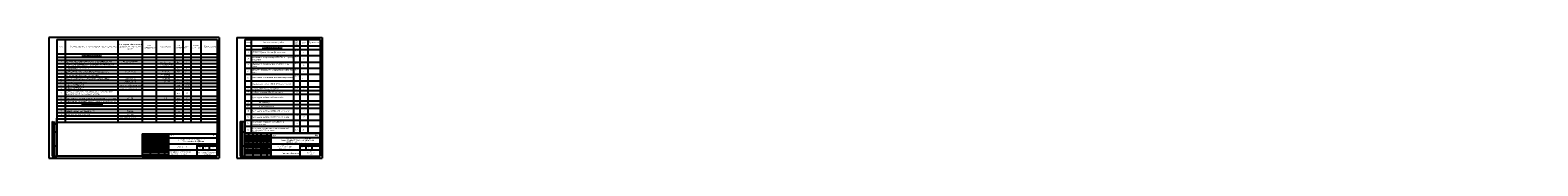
# Model space of a CAD drawing. Header units: millimetres. Extents: x 432047 to 29405049, y -633596 to -603809.
# Tile 6 of 8: x 669408 to 1041097, y -633596 to -603809. Entities that reach past the tile are written whole.
import ezdxf

# ---------------------------------------------------------------- set-up
doc = ezdxf.new("R2010")
doc.units = ezdxf.units.MM
doc.linetypes.add('CENTER', pattern=[50.8, 31.75, -6.35, 6.35, -6.35])
for name, color, linetype, lineweight in [('HVA. Текст (Text) RU.0', 7, 'Continuous', 13), ('Лист4', 7, 'Continuous', 15), ('текст', 7, 'Continuous', 25), ('ТХ. штамп', 7, 'Continuous', 25)]:
    doc.layers.add(name, color=color, linetype=linetype, lineweight=lineweight)
doc.styles.add('RomanS', font='romans.shx')
doc.styles.add('SPDS', font='spds.shx', dxfattribs={"width": 0.8, "height": 250})
doc.styles.add('SPDS1', font='spds.shx', dxfattribs={"width": 0.8})
doc.styles.add('style1', font='isocpeui.ttf', dxfattribs={"height": 80})
doc.styles.add('style4', font='isocpeur.ttf', dxfattribs={"height": 350})
doc.styles.add('ГОСТ', font='isocpeur.ttf', dxfattribs={"oblique": 15, "height": 3.5})
doc.styles.add('ГОСТ 250', font='isocpeui.ttf', dxfattribs={"height": 250})
doc.styles.add('ГОСТ 300', font='isocpeur.ttf', dxfattribs={"width": 0.8, "height": 300})
doc.styles.add('ГОСТ3', font='isocpeur.ttf', dxfattribs={"oblique": 15, "height": 3})

# ---------------------------------------------------------------- blocks, each defined once
blk = doc.blocks.new('sdfbee333')
at = {"ltscale": 100, "insert": (-3261, 2821), "char_height": 250, "width": 11326.72, "attachment_point": 1, "line_spacing_factor": 0.862598, "style": 'ГОСТ 300'}
blk.add_mtext("\\pi2783.35799;Toshkent viloyati, Qibray tumani, Ma'rifat MFY, \\P\\pi2343.35799;Qoramurt ko'chasida 50 o'rinli “Xospis” binosini qurish \\P\\pi3593.35799;(qo'shimcha ishlar va o'zgarishlar) ", dxfattribs=at)
at = {"ltscale": 100, "insert": (3140, -206), "char_height": 250, "width": 6095.63, "attachment_point": 1, "style": 'ГОСТ 300'}
blk.add_mtext('\\pi2827.81725;ООО \\P\\pi2187.81725;"MAX ACTIVE" \\P\\pi2357.81725;г. Ташкент', dxfattribs=at)
blk = doc.blocks.new('A$C4c4061ee')
at = {"color": 184, "lineweight": 30}
blk.add_spline([(-40, -7), (-37, 4), (-34, 8), (-31, 0), (-24, -16), (-17, -23), (-14, -23), (-13, -18), (-13, 13), (-8, 25), (-4, 27), (-3, 21), (-6, 13), (-4, 8), (-4, -10), (-2, -13), (3, -10), (10, 6), (13, 19), (8, 29), (5, 27), (2, 17), (1, -1), (3, -14), (7, -25), (11, -25), (15, -21), (17, -17), (17, -10), (12, 2), (6, 7), (-3, 10), (-10, 12), (-17, 12), (-21, 11), (-22, 8), (-20, 5), (-14, 4), (-1, 2), (11, 1), (22, -1), (38, -3), (43, -4), (49, -4), (55, -6)], degree=3, dxfattribs=at)
blk = doc.blocks.new('x2')
at = {"color": 184, "lineweight": 30}
for points in [[(78585, 16823), (78585, 16800), (78578, 16780), (78566, 16779), (78552, 16793), (78544, 16821), (78544, 16860), (78552, 16896), (78564, 16910), (78580, 16912), (78601, 16877), (78616, 16818), (78621, 16768), (78619, 16720), (78611, 16676), (78602, 16660), (78593, 16657), (78581, 16669), (78573, 16701), (78576, 16724), (78584, 16740), (78594, 16748), (78603, 16750)], [(78621, 16751), (78648, 16780), (78651, 16827), (78645, 16873), (78641, 16894), (78640, 16890), (78642, 16883), (78649, 16847), (78651, 16827), (78656, 16789), (78660, 16746), (78664, 16706), (78667, 16672), (78670, 16661), (78668, 16666), (78667, 16673), (78662, 16732), (78659, 16755), (78657, 16779), (78656, 16786), (78664, 16778), (78674, 16781), (78681, 16806), (78681, 16850), (78685, 16876), (78696, 16889), (78711, 16888), (78728, 16865), (78731, 16843), (78727, 16825), (78716, 16823), (78709, 16824)], [(78681, 16802), (78685, 16767), (78695, 16721), (78707, 16692), (78720, 16679), (78739, 16676), (78754, 16683), (78761, 16706), (78756, 16725), (78748, 16738), (78736, 16746), (78724, 16744), (78721, 16737)], [(78797, 16717), (78799, 16789), (78806, 16801), (78818, 16800), (78841, 16772), (78848, 16732), (78854, 16681), (78849, 16663), (78835, 16661), (78825, 16677), (78828, 16710), (78841, 16744), (78856, 16774), (78870, 16795), (78889, 16793), (78903, 16760), (78909, 16701), (78909, 16673), (78892, 16667), (78877, 16683), (78882, 16713), (78895, 16740), (78901, 16769), (78910, 16791), (78930, 16803), (78950, 16791), (78958, 16755), (78963, 16717), (78965, 16682), (78952, 16673), (78932, 16676), (78931, 16706), (78946, 16742), (78966, 16782), (78978, 16800), (79002, 16799), (79017, 16771), (79021, 16716), (79017, 16685), (79006, 16671), (78991, 16674), (78983, 16708), (78998, 16742), (79019, 16775), (79039, 16800), (79068, 16805), (79086, 16776), (79091, 16716), (79082, 16687), (79061, 16684), (79050, 16697), (79066, 16740), (79088, 16767), (79107, 16798), (79110, 16823), (79111, 16819), (79125, 16691), (79125, 16695), (79121, 16755), (79122, 16767), (79132, 16785), (79154, 16805), (79162, 16810), (79158, 16808)], [(78879, 16636), (78919, 16635), (78966, 16642), (79009, 16647), (79042, 16654), (79068, 16654)], [(78886, 16827), (78881, 16847), (78905, 16877), (78937, 16904), (78959, 16908), (78977, 16898), (78986, 16880), (78997, 16864), (79013, 16858), (79041, 16860), (79061, 16865), (79080, 16864), (79086, 16862)], [(79121, 16760), (79131, 16746), (79145, 16737), (79160, 16728), (79174, 16710), (79187, 16686), (79192, 16665), (79190, 16644), (79182, 16633), (79161, 16630), (79145, 16632), (79135, 16643), (79134, 16657), (79144, 16670), (79157, 16684), (79172, 16700), (79187, 16716), (79206, 16740), (79225, 16769), (79240, 16791)]]:
    blk.add_spline(points, degree=3, dxfattribs=at)
blk = doc.blocks.new('Odil Ganiyev')
at = {"color": 184, "lineweight": 30}
for points, knots in [([(278093, -189111), (278063, -189124), (277979, -189180), (277976, -189469), (278121, -189357), (278159, -189260), (278167, -189222)], [0, 0, 0, 0, 84.0196501, 319.3343003, 434.0069741, 519.963926, 519.963926, 519.963926, 519.963926]), ([(278167, -189222), (278181, -189151), (278171, -189084), (278111, -189103), (278093, -189111)], [526.8260919, 526.8260919, 526.8260919, 526.8260919, 665.5590851, 706.3961258, 706.3961258, 706.3961258, 706.3961258]), ([(278396, -189316), (278466, -189243), (278495, -189145), (278487, -189009), (278378, -188944), (278332, -188998), (278319, -189020), (278305, -189050), (278280, -189134), (278300, -189288), (278388, -189386)], [0, 0, 0, 0, 210.3316615, 341.5442092, 437.9935387, 521.2099933, 521.2099933, 521.2099933, 602.6433944, 823.0151487, 823.0151487, 823.0151487, 823.0151487]), ([(278617, -189118), (278680, -189058), (278780, -189127), (278817, -189262), (278675, -189400), (278595, -189412), (278531, -189410)], [498.2112386, 498.2112386, 498.2112386, 498.2112386, 560.9624335, 628.5608441, 789.1848952, 992.2030793, 992.2030793, 992.2030793, 992.2030793]), ([(278604, -188939), (278630, -188908), (278658, -188890), (278746, -188897), (278776, -188980), (278743, -189054), (278691, -189101), (278617, -189118)], [0, 0, 0, 0, 59.3016868, 137.8344496, 232.6714706, 306.9556541, 371.4434607, 371.4434607, 371.4434607, 371.4434607])]:
    blk.add_open_spline(points, degree=3, knots=knots, dxfattribs=at)
for points in [[(278174, -189155), (278173, -189633), (278135, -189699), (278036, -189702), (278008, -189605), (278074, -189469), (278128, -189405), (278218, -189288)], [(278009, -189095), (278081, -189029), (278139, -189055), (278204, -188993)], [(278213, -189509), (278316, -189388), (278340, -189483), (278421, -189425), (278521, -189382)], [(278218, -189288), (278220, -189298), (278251, -189229), (278258, -189294), (278315, -189206), (278295, -189231), (278320, -189288), (278380, -189198), (278355, -189239), (278384, -189286), (278449, -189192), (278428, -189223), (278438, -189281), (278515, -189197), (278494, -189208), (278505, -189282), (278604, -188932), (278563, -189514)]]:
    blk.add_spline(points, degree=3, dxfattribs=at)

msp = doc.modelspace()

# ---------------------------------------------------------------- linework, layer by layer
for p, q in [((674010, -603808.66), (674010, -633508.66)), ((716010, -603808.66), (674010, -603808.66)), ((676010, -604308.66), (676010, -633008.66)), ((676010, -604308.66), (715510, -604308.66)), ((676010, -604308.66), (715510, -604308.66)), ((676010, -604308.66), (676010, -624666.16)), ((678010, -604308.66), (678010, -624666.16)), ((691010, -604308.66), (691010, -618581.16)), ((697010, -604308.66), (697010, -624666.16)), ((700510, -604308.66), (700510, -624666.16)), ((705010, -604308.66), (705010, -624666.16)), ((707010, -604308.66), (707010, -624666.16)), ((709010, -604308.66), (709010, -618581.16)), ((711510, -604308.66), (711510, -624666.16)), ((715510, -604308.66), (715510, -633008.66)), ((716010, -603808.66), (716010, -633508.66)), ((720370, -603808.66), (741370, -603808.66)), ((720370, -603808.66), (720370, -633508.66)), ((722370, -604308.66), (740870, -604308.66)), ((722370, -604308.66), (722370, -627304.68)), ((722370, -604308.66), (740870, -604308.66)), ((722370, -604308.66), (722370, -605808.66)), ((722370, -605808.66), (740870, -605808.66)), ((722370, -605808.66), (722370, -627304.68)), ((723870, -604308.66), (723870, -605808.66)), ((723870, -605808.66), (723870, -617779.34)), ((734370, -604308.66), (734370, -605808.66)), ((734370, -605808.66), (734370, -624169.34)), ((735870, -604308.66), (735870, -605808.66)), ((735870, -605808.66), (735870, -617779.34)), ((737870, -604308.66), (737870, -605808.66)), ((737870, -605808.66), (737870, -617779.34)), ((740870, -604308.66), (740870, -633008.66)), ((740870, -604308.66), (740870, -605808.66)), ((740870, -605808.66), (740870, -631804.68)), ((741370, -603808.66), (741370, -633508.66)), ((676010, -607808.66), (715510, -607808.66)), ((676010, -608608.66), (715510, -608608.66)), ((676010, -609408.66), (709010, -609408.66)), ((709010, -609408.66), (711510, -609408.66)), ((711510, -609408.66), (715510, -609408.66)), ((715510, -606262.01), (715510, -611962.01)), ((722370, -606708.66), (723870, -606708.66)), ((722370, -608208.66), (723870, -608208.66)), ((723870, -606708.66), (734370, -606708.66)), ((723870, -608208.66), (734370, -608208.66)), ((734370, -606708.66), (740870, -606708.66)), ((734370, -608208.66), (740870, -608208.66)), ((676010, -610208.66), (709010, -610208.66)), ((676010, -610981.16), (678010, -610981.16)), ((676010, -611866.16), (715510, -611866.16)), ((676010, -612666.16), (678010, -612666.16)), ((676010, -612666.16), (715510, -612666.16)), ((678010, -610981.16), (691010, -610981.16)), ((678010, -612666.16), (691010, -612666.16)), ((691010, -610981.16), (715510, -610981.16)), ((691010, -612666.16), (715510, -612666.16)), ((709010, -610208.66), (711510, -610208.66)), ((711510, -610208.66), (715510, -610208.66)), ((722370, -609843.66), (723870, -609843.66)), ((722370, -611344), (723870, -611344)), ((722370, -612844.34), (723870, -612844.34)), ((723870, -609843.66), (734370, -609843.66)), ((723870, -611344), (734370, -611344)), ((723870, -612844.34), (734370, -612844.34)), ((734370, -609843.66), (740870, -609843.66)), ((734370, -611344), (740870, -611344)), ((734370, -612844.34), (740870, -612844.34)), ((676010, -613466.16), (715510, -613466.16)), ((676010, -614266.16), (715510, -614266.16)), ((676010, -615066.16), (715510, -615066.16)), ((676010, -615866.16), (715510, -615866.16)), ((676010, -616666.16), (715510, -616666.16)), ((722370, -614479.34), (723870, -614479.34)), ((722370, -615979.34), (737870, -615979.34)), ((722370, -616879.34), (740870, -616879.34)), ((723870, -614479.34), (737870, -614479.34)), ((737870, -614479.34), (740870, -614479.34)), ((737870, -615979.34), (740870, -615979.34)), ((676010, -618266.16), (715510, -618266.16)), ((676010, -619066.16), (715510, -619066.16)), ((676010, -619066.16), (715510, -619066.16)), ((676010, -619866.16), (715510, -619866.16)), ((676010, -620666.16), (715510, -620666.16)), ((691010, -618581.16), (691010, -624666.16)), ((709010, -618581.16), (709010, -619981.16)), ((709010, -619981.16), (709010, -624666.16)), ((722370, -617779.34), (740870, -617779.34)), ((722370, -619369.34), (734370, -619369.34)), ((722370, -620269.34), (734370, -620269.34)), ((723870, -617779.34), (723870, -621169.34)), ((734370, -619369.34), (735870, -619369.34)), ((734370, -620269.34), (735870, -620269.34)), ((735870, -617779.34), (735870, -622669.34)), ((735870, -619369.34), (737870, -619369.34)), ((735870, -620269.34), (737870, -620269.34)), ((737870, -617779.34), (737870, -625669.68)), ((737870, -619369.34), (740870, -619369.34)), ((737870, -620269.34), (740870, -620269.34)), ((676010, -621466.16), (715510, -621466.16)), ((676010, -622266.16), (715510, -622266.16)), ((676010, -623066.16), (715510, -623066.16)), ((676010, -633008.66), (676010, -623708.66)), ((676010, -623866.16), (715510, -623866.16)), ((722370, -621169.34), (723870, -621169.34)), ((722370, -622669.34), (723870, -622669.34)), ((722370, -624169.34), (723870, -624169.34)), ((723870, -621169.34), (734370, -621169.34)), ((723870, -621169.34), (723870, -627304.68)), ((723870, -622669.34), (734370, -622669.34)), ((723870, -624169.34), (734370, -624169.34)), ((734370, -621169.34), (735870, -621169.34)), ((734370, -622669.34), (735870, -622669.34)), ((734370, -624169.34), (735870, -624169.34)), ((734370, -624169.34), (734370, -625669.68)), ((735870, -621169.34), (737870, -621169.34)), ((735870, -622669.34), (737870, -622669.34)), ((735870, -622669.34), (735870, -627304.68)), ((735870, -624169.34), (737870, -624169.34)), ((737870, -621169.34), (740870, -621169.34)), ((737870, -622669.34), (740870, -622669.34)), ((737870, -624169.34), (740870, -624169.34)), ((674810, -624508.66), (676010, -625308.66)), ((674810, -624508.66), (674810, -633008.66)), ((674810, -627008.66), (676010, -627008.66)), ((675310, -624508.66), (675310, -633008.66)), ((676010, -624666.16), (715510, -624666.16)), ((676010, -624666.16), (715510, -624666.16)), ((697010, -627508.66), (715510, -627508.66)), ((697010, -627508.66), (697010, -633008.66)), ((697010, -628008.66), (703510, -628008.66)), ((698010, -627508.66), (698010, -630008.66)), ((699010, -627508.66), (699010, -633008.66)), ((700010, -627508.66), (700010, -630008.66)), ((701010, -627508.66), (701010, -633008.66)), ((702510, -627508.66), (702510, -633008.66)), ((703510, -627508.66), (703510, -633008.66)), ((715510, -633008.66), (715510, -627508.66)), ((715510, -633008.66), (715510, -627508.66)), ((715510, -633008.66), (715510, -627508.66)), ((715510, -633008.66), (715510, -627508.66)), ((721170, -624508.66), (722370, -624508.66)), ((721170, -624508.66), (721170, -633008.66)), ((721170, -627008.66), (722370, -627008.66)), ((721670, -624508.66), (721670, -633008.66)), ((722270, -627408.66), (740770, -627408.66)), ((722270, -627408.66), (722270, -632908.66)), ((722270, -627908.66), (728770, -627908.66)), ((722370, -627304.68), (722370, -624508.66)), ((722370, -625669.68), (723870, -625669.68)), ((722370, -627304.68), (740870, -627304.68)), ((723270, -627408.66), (723270, -629908.66)), ((723870, -625669.68), (734370, -625669.68)), ((724270, -627408.66), (724270, -632908.66)), ((725270, -627408.66), (725270, -629908.66)), ((726270, -627408.66), (726270, -632908.66)), ((727770, -627408.66), (727770, -632908.66)), ((728770, -627408.66), (728770, -632908.66)), ((734370, -625669.68), (735870, -625669.68)), ((734370, -625669.68), (734370, -627304.68)), ((735870, -625669.68), (737870, -625669.68)), ((737870, -625669.68), (740870, -625669.68)), ((737870, -625669.68), (737870, -627304.68)), ((740870, -633008.66), (740870, -627508.66)), ((740870, -633008.66), (740870, -627508.66)), ((740870, -633008.66), (740870, -627508.66)), ((740870, -633008.66), (740870, -627508.66)), ((674810, -630508.66), (676010, -630508.66)), ((697010, -628508.66), (703510, -628508.66)), ((697010, -629008.66), (703510, -629008.66)), ((697010, -629508.66), (703510, -629508.66)), ((697010, -630008.66), (715510, -630008.66)), ((697010, -630508.66), (703510, -630508.66)), ((697010, -631008.66), (703510, -631008.66)), ((697010, -631508.66), (715510, -631508.66)), ((703510, -628508.66), (715510, -628508.66)), ((710510, -630008.66), (710510, -633008.66)), ((710510, -630508.66), (715510, -630508.66)), ((712010, -630008.66), (712010, -630508.66)), ((712010, -630008.66), (712010, -631508.66)), ((712010, -630008.66), (712010, -631508.66)), ((713510, -630008.66), (713510, -630508.66)), ((713510, -630008.66), (713510, -631508.66)), ((713510, -630008.66), (713510, -631508.66)), ((721170, -630508.66), (722270, -630508.66)), ((722270, -628408.66), (728770, -628408.66)), ((722270, -628408.66), (728770, -628408.66)), ((722270, -628908.66), (728770, -628908.66)), ((722270, -629408.66), (728770, -629408.66)), ((722270, -630408.66), (728770, -630408.66)), ((722270, -630908.66), (728770, -630908.66)), ((722370, -630004.68), (740870, -630004.68)), ((722370, -630008.66), (740870, -630008.66)), ((722370, -631508.66), (740870, -631508.66)), ((728770, -628408.66), (740770, -628408.66)), ((735870, -630008.66), (735870, -633008.66)), ((735870, -630508.66), (740870, -630508.66)), ((737370, -630008.66), (737370, -630508.66)), ((737370, -630008.66), (737370, -631508.66)), ((737370, -630008.66), (737370, -631508.66)), ((738870, -630008.66), (738870, -630508.66)), ((738870, -630008.66), (738870, -631508.66)), ((738870, -630008.66), (738870, -631508.66)), ((674010, -633508.66), (716010, -633508.66)), ((674810, -633008.66), (676010, -633008.66)), ((715510, -633008.66), (676010, -633008.66)), ((697010, -632008.66), (703510, -632008.66)), ((697010, -632508.66), (703510, -632508.66)), ((697010, -633008.66), (715510, -633008.66)), ((697010, -633008.66), (715510, -633008.66)), ((697010, -633008.66), (715510, -633008.66)), ((697010, -633008.66), (715510, -633008.66)), ((720370, -633508.66), (741370, -633508.66)), ((721170, -633008.66), (722370, -633008.66)), ((722270, -631908.66), (728770, -631908.66)), ((722270, -632408.66), (728770, -632408.66)), ((722370, -633008.66), (740870, -633008.66)), ((722370, -633008.66), (740870, -633008.66)), ((722370, -633008.66), (740870, -633008.66)), ((722370, -633008.66), (740870, -633008.66)), ((722370, -633008.66), (740870, -633008.66))]:
    msp.add_line(p, q)

# ---------------------------------------------------------------- block references
for p in [(511734.05, -631439.82), (537971.53, -631439.82), (561062.58, -631439.82), (584066.52, -631439.82), (610171.53, -631439.82), (655545.93, -631308.53)]:
    msp.add_blockref('sdfbee333', p)
for name, p, xscale, yscale, zscale in [('x2', (554865.54, -662937.31), 1.86192246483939, 1.86192246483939, 1.86192246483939), ('A$C4c4061ee', (701615.03, -630205.18), 8.662286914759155, 8.662286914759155, 8.662286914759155), ('x2', (580225.54, -662966.17), 1.86192246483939, 1.86192246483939, 1.86192246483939), ('A$C4c4061ee', (726975.03, -630234.04), 8.662286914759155, 8.662286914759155, 8.662286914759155)]:
    msp.add_blockref(name, p, dxfattribs=dict(xscale=xscale, yscale=yscale, zscale=zscale))
at = {"xscale": 0.7425847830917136, "yscale": 0.7425847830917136, "zscale": 0.7425847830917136, "rotation": 351.5695638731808}
for p in [(517849.04, -461356.07), (517849.04, -461856.07), (543209.04, -461384.92), (543209.04, -461884.92)]:
    msp.add_blockref('Odil Ganiyev', p, dxfattribs=at)

# ---------------------------------------------------------------- texts
at = {"style": 'ГОСТ', "oblique": 15}
for s, p in [('Наименование и техническая характеристика', (679283.11, -606181.16)), ('Тип', (691135.27, -605650.32)), (', ', (691999.05, -605650.32)), ('марка', (692340.93, -605650.32)), (', ', (693736.57, -605650.32)), ('обозначение', (694078.45, -605650.32)), ('Код', (698328.11, -605889.49)), ('Ед', (705715.85, -605889.49)), ('.', (706220.08, -605889.49)), ('Масса', (709565.61, -605906.99)), ('Примечание', (712185.61, -606181.16)), ('№', (722433.39, -605233.66)), ('п', (722947.18, -605233.66)), ('.', (723257.82, -605233.66)), ('п', (723376.89, -605233.66)), ('.', (723687.54, -605233.66)), ('Наименование работ', (726763.11, -605181.16)), ('изм', (734651.39, -605525.32)), ('Ед', (734768.58, -604941.99)), ('.', (735352.36, -604941.99)), ('.', (735469.54, -605525.32)), ('Кол', (736378.58, -605233.66)), ('.', (737242.36, -605233.66)), ('Примечание', (738045.61, -605181.16)), ('Поз', (676527.33, -606233.66)), ('.', (677373.61, -606233.66)), ('Прибор приемно', (678125, -609931.16)), ('контрольный охранно', (681938.16, -609931.16)), ('%%UПоставка заказчика', (682170.61, -608348.66)), ('пожарный', (687046.32, -609931.16)), ('документа', (691501.85, -606233.66)), ('"', (691697.15, -609931.16)), ('листа', (693329.68, -606816.99)), (', ', (693940.63, -606233.66)), ('опросного', (694282.51, -606233.66)), ('-12"', (695354.07, -609931.16)), ('продукции', (697593.11, -606472.82)), ('Поставщик', (701505.61, -606207.41)), ('ООО', (702293.11, -609706.16)), ('измерения', (705044.9, -606472.82)), ('Кол', (707518.58, -606233.66)), ('.', (708382.36, -606233.66)), ('1 ', (709225.11, -606490.32)), ('ед', (709703.89, -606490.32)), ('., ', (710287.67, -606490.32)), ('кг', (710739.24, -606490.32)), ('2', (722950.61, -609201.16)), ('1', (722985.61, -607633.66)), ('-', (723985, -607581.16)), ('-', (723985, -608856.99)), ('Магистр', (723985, -609440.32)), ('установка аккумулятора ', (724186.35, -608856.99)), ('ППКОП Гранд Магистр', (724239.38, -607581.16)), ('-12', (725562.57, -609440.32)), ('%%UУстановка и монтаж', (726649.82, -606308.66)), ('-12 ', (729268.16, -607581.16)), ('12', (729914.11, -608856.99)), ('на стене', (730236.94, -607581.16)), ('В', (730321.83, -608856.99)), ('/7A', (730642.58, -608856.99)), ('ч в  Гранд', (731382.27, -608856.99)), ('%%U:', (731433.6, -606308.66)), ('шт', (734712.64, -607208.66)), ('шт', (734712.64, -608708.66)), ('.', (735408.29, -607208.66)), ('.', (735408.29, -608708.66)), ('1', (736735.61, -607633.66)), ('1', (736735.61, -609201.16)), ('3', (676840.61, -612398.66)), ('2', (676840.61, -611641.16)), ('1', (676875.61, -609983.66)), ('Аккумулятор ', (678125, -611588.66)), ('(', (678134.38, -613306.16)), ('(', (678254.38, -610637.41)), ('с основным базовым основанием', (678377.54, -613306.16)), ('Контроль двенадцати шлейфов сигнализации', (678497.54, -610637.41)), ('12', (681298.78, -611588.66)), ('-', (681683.78, -609931.16)), ('-', (681837.85, -612346.16)), ('В', (681812.56, -611588.66)), ('/7 ', (682186.35, -611588.66)), ('А ч', (682980.13, -611588.66)), (')', (685593.82, -613306.16)), ('-', (686791.94, -609931.16)), (')', (688758.82, -610637.41)), ('Гранд Магистр', (691935.29, -609931.16)), ('ИП ', (692691.22, -612398.66)), ('212-41M', (693555, -612398.66)), ('г', (701103.25, -610629.91)), ('"', (701162.47, -610156.16)), ('. ', (701413.9, -610629.91)), ('Магистраль', (701400.61, -610156.16)), ('г', (701570.75, -613208.66)), ('"RUBEZH"', (701680.61, -612398.66)), ('Новосибирск', (701742.97, -610629.91)), ('.', (701881.4, -613208.66)), ('Саратов', (702000.47, -613208.66)), ('"', (704119.39, -610156.16)), ('шт', (705602.64, -609983.66)), ('шт', (705602.64, -611641.16)), ('шт', (705602.64, -612398.66)), ('.', (706298.29, -609983.66)), ('.', (706298.29, -611641.16)), ('.', (706298.29, -612398.66)), ('2', (707595.61, -612398.66)), ('1', (707875.61, -609983.66)), ('1', (707875.61, -611641.16)), ('4', (722933.11, -612269.17)), ('3', (722950.61, -610768.83)), ('-', (723985, -610477.16)), ('-', (723985, -611977.5)), ('стене', (723985, -611060.49)), ('стене', (723985, -612560.84)), ('ручного пожарного извещателя ИПР ', (724199.61, -611977.5)), ('звукового оповещателя ОПОП ', (724239.38, -610477.16)), ('124-7 ', (731175.66, -610477.16)), ('513-10 ', (732384.92, -612009.02)), ('на', (732669.44, -610477.16)), ('на', (733708.75, -611977.5)), ('шт', (734712.64, -610343.66)), ('шт', (734712.64, -611844)), ('шт', (734712.64, -613344.34)), ('.', (735408.29, -610343.66)), ('.', (735408.29, -611844)), ('.', (735408.29, -613344.34)), ('4', (736700.61, -610768.83)), ('2', (736700.61, -612269.17)), ('4', (676823.11, -614157.64)), ('5', (676840.61, -615056.16)), ('7', (676840.61, -616606.16)), ('6', (676840.61, -615726.16)), ('Звуковой оповещатель', (678125, -615003.66)), ('Ручной пожарный извещатель исполнения ', (678125, -614122.64)), ('Кабель КСПВ ', (678125, -615716.16)), ('Кабель КСПВ ', (678125, -616516.16)), ('4', (681263.78, -615716.16)), ('4', (681263.78, -616516.16)), ('х', (681637.56, -615716.16)), ('х', (681637.56, -616516.16)), ('0,5', (681948.21, -615716.16)), ('1,5', (681948.21, -616516.16)), ('(IP30)', (687721.28, -614122.64)), ('3581-01-39793330-2000', (691460.61, -615862.82)), ('3581-01-39793330-2000', (691460.61, -616662.82)), ('ОПОП ', (692656.22, -614966.16)), ('ИПР ', (692726.22, -614157.64)), ('ТУ', (693683.11, -615459.49)), ('ТУ', (693683.11, -616259.49)), ('513-10', (693870, -614157.64)), ('124-7', (694080, -614966.16)), ('г', (701570.75, -614783.66)), ('"RUBEZH"', (701680.61, -614157.64)), ('.', (701881.4, -614783.66)), ('Саратов', (702000.47, -614783.66)), ('шт', (705602.64, -614157.64)), ('шт', (705632.64, -614966.16)), ('км', (705714.68, -615751.16)), ('км', (705714.68, -616551.16)), ('.', (706298.29, -614157.64)), ('.', (706298.29, -615106.16)), ('0,007', (707411.86, -615716.16)), ('0,007', (707411.86, -616516.16)), ('2', (707840.61, -614157.64)), ('4', (707870.61, -614966.16)), ('5', (722950.61, -613836.84)), ('6', (722950.61, -616604.34)), ('-', (723985, -613784.34)), ('-', (723985, -616604.21)), ('извещателя типа ИП ', (723985, -615378.09)), ('дымового пожарного оптико', (724239.38, -613784.34)), ('кнопки ', (724239.38, -616604.21)), ('SB-7 ', (725985.03, -616604.21)), ('в боксе КП ', (727338.81, -616604.21)), ('212-41M ', (728996.28, -615378.09)), ('101', (730057.59, -616604.21)), ('-', (730633.16, -613784.34)), ('электронного', (730887.54, -613784.34)), ('на потолке', (730980.06, -615378.09)), ('шт', (734712.64, -616604.34)), ('.', (735408.29, -616604.34)), ('2', (736455.61, -613836.84)), ('1', (736735.61, -616604.34)), ('9', (676753.11, -618966.16)), ('10', (676753.11, -619766.16)), ('8', (676840.61, -617567.59)), ('Бокс для установки кнопок управления пластиковый', (678125, -618913.66)), ('Извещатель дымовой дип-2, дип-3, рид-6м и др.', (678125, -619713.66)), ('%%UПоставка подрядчика', (682065.61, -620263.66)), ('КП ', (693233.72, -618966.16)), ('101', (694097.5, -618966.16)), ('IEK', (702398.11, -618966.16)), ('шт', (705602.64, -618966.16)), ('шт', (705602.64, -619766.16)), ('шт', (705632.64, -617681.85)), ('.', (706298.29, -618966.16)), ('5', (707870.61, -617681.85)), ('4', (707904.91, -619652.24)), ('1', (707904.91, -618852.24)), ('9', (722950.61, -620894.34)), ('8', (722950.61, -619994.34)), ('7', (722950.61, -617504.34)), ('-', (723985, -617504.21)), ('Прокладка кабеля КПСВВ ', (723985, -618696.84)), ('кабель', (724239.38, -617504.21)), ('       по потолку', (724020, -619941.84)), ('       в кабель', (724020, -620894.21)), ('-', (725838.16, -617504.21)), ('канала ', (726092.54, -617504.21)), ('канале', (727798.16, -620894.21)), ('40', (727943.19, -617504.21)), ('х', (728561.97, -617504.21)), ('16 ', (728872.62, -617504.21)), ('на стене', (729596.4, -617504.21)), ('1', (729888.78, -618696.84)), ('х', (730157.56, -618696.84)), ('2', (730468.21, -618696.84)), ('х', (730806.99, -618696.84)), ('0,5', (731117.64, -618696.84)), ('м', (734947.18, -617504.34)), ('м', (734947.18, -619869.34)), ('м', (734947.18, -620769.34)), ('2', (676840.61, -623016.16)), ('1', (676875.61, -622116.16)), ('Ответвительная коробка', (678125, -622963.66)), ('Кабель', (678125, -622063.66)), ('-', (679758.78, -622063.66)), ('канал размером ', (680013.16, -622063.66)), ('40', (683841.31, -622063.66)), ('х', (684460.09, -622063.66)), ('16', (684770.74, -622063.66)), ('45-6', (691637.11, -623676.16)), ('е', (692745.89, -623676.16)), ('0.362017', (693056.54, -623656.16)), ('УК', (693204.33, -623016.16)), ('Элекор', (693210.61, -622063.66)), ('-2', (693858.11, -623016.16)), ('П', (694441.89, -623016.16)), ('ТУ', (694900.32, -623676.16)), ('шт', (705602.64, -623016.16)), ('м', (705837.18, -622116.16)), ('2', (707718.11, -623016.16)), ('10', (722863.11, -622094.34)), ('11', (722898.11, -623594.34)), ('Прокладка кабеля КСПВ ', (723985, -622041.84)), ('Прокладка кабеля КСПВ ', (723985, -623541.84)), ('-', (727543.78, -620894.21)), ('4', (729608.78, -622041.84)), ('4', (729608.78, -623541.84)), ('х', (729982.56, -622041.84)), ('х', (729982.56, -623541.84)), ('0,5 ', (730293.21, -622041.84)), ('1,5 ', (730293.21, -623541.84)), ('по стене', (731139.49, -623541.84)), ('по стене', (731209.49, -622041.84)), ('м', (734947.18, -621669.34)), ('м', (734947.18, -623169.34)), ('7', (736700.61, -622094.34)), ('7', (736700.61, -623594.34)), ('12', (722863.11, -625094.51)), ('13', (722863.11, -626662.18)), ('Установка и монтаж ответвительной', (723985, -626318.01)), ('кабель', (723985, -625386.18)), ('коробки', (723985, -626901.35)), ('Прокладка провода ПУГНП ', (723985, -624802.84)), ('-', (725583.78, -625386.18)), ('УК', (725865, -626869.55)), ('канале', (725838.16, -625386.18)), ('-2', (726518.78, -626869.55)), ('П на стене', (727102.56, -626869.55)), ('2', (730133.78, -624802.84)), ('х', (730472.56, -624802.84)), ('2,5 ', (730783.21, -624802.84)), ('в', (731699.49, -624802.84)), ('шт', (734712.64, -626662.18)), ('м', (734947.18, -625094.51)), ('.', (735408.29, -626662.18)), ('2', (736578.11, -626662.18)), ('.', (706398.29, -632156.16)), ('Формат А3', (712150, -633438.66))]:
    msp.add_text(s, height=350, dxfattribs=at).set_placement(p)
at = {"ltscale": 100, "style": 'ГОСТ 300', "width": 0.8}
for s, p in [('2026 г.', (703809.59, -628082.74)), ('ПС', (714410.74, -628111.88)), ('2026 г.', (729169.59, -628111.6))]:
    msp.add_text(s, height=300, dxfattribs=at).set_placement(p)
at = {"linetype": 'Continuous', "lineweight": 25, "style": 'ГОСТ 250'}
for s, p in [('Разраб.', (697028.68, -631351.6)), ('ГИП', (697029.12, -630351.6)), ('ГАП', (697029.12, -630851.6)), ('Н.контр.', (697029.12, -631851.6)), ('Махмудов А.', (698984.59, -630351.6)), ('Ганиев О.', (698984.59, -630851.6)), ('Ганиев О.', (698984.59, -631351.6)), ('Кудратов Ж.', (698984.59, -631851.6)), ('Разраб.', (722388.68, -631380.45)), ('ГИП', (722389.12, -630380.45)), ('ГАП', (722389.12, -630880.45)), ('Н.контр.', (722389.12, -631880.45)), ('Махмудов А.', (724344.59, -630380.45)), ('Ганиев О.', (724344.59, -630880.45)), ('Ганиев О.', (724344.59, -631380.45)), ('Кудратов Ж.', (724344.59, -631880.45))]:
    msp.add_text(s, height=250, dxfattribs=at).set_placement(p)
at = {"style": 'style1', "width": 0.8}
for s, height, p in [('Изм.', 225, (697247.14, -629859.09)), ('Кол.уч.', 225, (698111.75, -629859.09)), ('Лист', 225, (699181.68, -629859.09)), ('№ док', 225, (700185.24, -629859.09)), ('Подпись', 225, (701185.24, -629859.09)), ('Дата', 225, (702685.24, -629859.09)), ('Стадия', 297, (710588.02, -630376.8)), ('РП', 371.25, (710924.67, -631136.03)), ('Лист', 297, (712224.64, -630376.8)), ('1', 371.25, (712582.61, -631136.14)), ('Листов', 297, (713724.64, -630376.8)), ('2', 371.25, (714295.8, -631133.71)), ('Изм.', 225, (722507.14, -629759.09)), ('Кол.уч.', 225, (723371.75, -629759.09)), ('Лист', 225, (724441.68, -629759.09)), ('№ док', 225, (725445.24, -629759.09)), ('Подпись', 225, (726445.24, -629759.09)), ('Дата', 225, (727945.24, -629759.09))]:
    msp.add_text(s, height=height, dxfattribs=at).set_placement(p)
for s, height, style, p in [('Спецификация оборудования,', 250.8465, 'RomanS', (703901.14, -632131.67)), ('изделий и материалов', 250.8465, 'RomanS', (703901.14, -632574.58)), ('OOO "LOKOMOTIV-PROEKT"', 249.7295, 'style1', (710523.47, -632351.92))]:
    msp.add_text(s, height=height, dxfattribs=dict(style=style)).set_placement(p)
at = {"lineweight": 35, "ltscale": 100, "char_height": 350, "attachment_point": 1, "style": 'ГОСТ'}
for s, insert, width in [('Дымовой оптико электронный извещатель', (678160, -611996.16), 9762.0775), ('Приборы приемно-контрольные с количеством шлейфов до 5: на первый шлейф.', (678160, -616923.66), 11389.0826)]:
    msp.add_mtext(s, dxfattribs=dict(at, insert=insert, width=width))
at = {"rotation": 90, "style": 'ГОСТ'}
for s, insert, char_height, width, attachment_point in [('{\\C256;Подп. и дата}', (675056.58, -628717.81), 300, 2893.9184, 5), ('{\\T0.95;\\C256;Вэам. инв. №}', (674925.2, -626907.92), 280, 2500, 1), ('{\\C256;Подп. и дата}', (721416.58, -628717.81), 300, 2893.9184, 5), ('{\\T0.95;\\C256;Вэам. инв. №}', (721285.2, -626907.92), 280, 2500, 1), ('{\\T0.9;\\C256;Инв. № подл.}', (674925.2, -632907.92), 300, 2873.6187, 1), ('{\\T0.9;\\C256;Инв. № подл.}', (721285.2, -632907.92), 300, 2873.6187, 1)]:
    msp.add_mtext(s, dxfattribs=dict(at, insert=insert, char_height=char_height, width=width, attachment_point=attachment_point))
at = {"color": 0, "ltscale": 100, "insert": (652569.39, -631539.7), "char_height": 300, "attachment_point": 1, "line_spacing_factor": 0.8, "style": 'ГОСТ3'}
msp.add_mtext_dynamic_manual_height_columns('{\\C256;Схема электрическая подключения устройств\\P\\pi174.87069;в ППКОП "Гранд Магистр-12"}', width=6105.0111, gutter_width=15, heights=[0], dxfattribs=at)
at = {"ltscale": 100, "char_height": 250, "width": 11326.716, "attachment_point": 1, "line_spacing_factor": 0.862598, "style": 'ГОСТ 300'}
for insert in [(703590.37, -628618.98), (728950.37, -628647.83)]:
    msp.add_mtext("\\pi2783.35799;Toshkent viloyati, Qibray tumani, Ma'rifat MFY, \\P\\pi2343.35799;Qoramurt ko'chasida 50 o'rinli “Xospis” binosini qurish \\P\\pi3593.35799;(qo'shimcha ishlar va o'zgarishlar) ", dxfattribs=dict(at, insert=insert))
at = {"ltscale": 100, "char_height": 250, "width": 6095.6345, "attachment_point": 1, "style": 'ГОСТ 300'}
for insert in [(709991.51, -631645.42), (735351.51, -631674.27)]:
    msp.add_mtext('\\pi2827.81725;ООО \\P\\pi2187.81725;"MAX ACTIVE" \\P\\pi2357.81725;г. Ташкент', dxfattribs=dict(at, insert=insert))
at = {"layer": 'HVA. Текст (Text) RU.0', "color": 7, "linetype": 'CENTER', "attachment_point": 4, "style": 'SPDS1'}
for s, insert, char_height, width in [('\\pi18268.08077;{\\fISOCPEUR|b0|i0|c204|p34;ООО "MAX ACTIVE" }', (431852.39, -608342.71), 1585.7444, 51251.8696), ("\\pi959.55897;{\\fISOCPEUR|b0|i1|c204|p34;\\W1;\\C256;Toshkent viloyati, Qibray tumani, Ma'rifat MFY, \\P\\pi775.54382;Qoramurt ko'chasida 50 o'rinli “Xospis” binosini \\P\\pi10012.09685;qurish \\P\\pi3772.81655;(qo'shimcha ishlar va o'zgarishlar)} ", (446030.32, -616843.14), 700, 22624.2695)]:
    msp.add_mtext(s, dxfattribs=dict(at, insert=insert, char_height=char_height, width=width))
at = {"layer": 'Лист4', "color": 0, "insert": (502605.58, -605005.09), "char_height": 300, "width": 18023.3091, "attachment_point": 1, "style": 'ГОСТ'}
msp.add_mtext('\\pi6608.7;Общие указания\\P\\pi0;{\\H1.8333x; }\\P^IНастоящий проект разработан на основании задания на проектирование от заказчика.{\\H1.6481x;\\P^I}Рабочие чертежи разработаны в соответствии с действующими нормами, правилами и стандартами.{\\H1.6276x; }\\P^I{\\C256;Для предупреждения возможности развития пожара, проектом предусмотрено устройство системы охранно-пожарной сигнализации. \\P^IВ помещениях, контролируемых от пожара, приняты дымовые оптико-электронные извещатели ИП 212-41М, ручные пожарные извещатели ИПР 513-10.\\P^IПри срабатывании пожарных извещателей сигналы передаются на приборы приемно-контрольные "Гранд Магистр-12" (далее ППКОП Гранд Магистр-12"), которые необходимо установить в комнате охраны(по месту).\\P^IДля оповещения персонала о пожаре, в здании к ППКОП "Гранд Магистр-12" подключаются комбинированные оповещатели ОПОП 124-7.\\P^IПо степени обеспечения надежности электроснабжения электроприемники охранно-пожарной сигнализации относятся к первой категории.\\P^IДля бесперебойной работы системы охранно-пожарной сигнализации проектом предусмотрено резервное питание от встроенных аккумуляторов, которые обеспечивают питание вышеуказанной системы в дежурном режиме в течении 24ч и в режиме "Тревога" не менее 3ч. }\\P^IВдоль эвакуационных путей в коридорах к установке приняты {\\H1.6249x; }комбинированные оповещатели ОПОП 124-7, установленные на высоте не менее 2,3 м от уровня пола и не менее 0,15 м от уровня потолка.{\\H1.625x; }\\P^IОповещение о пожаре выполнено второго типа согласно ШНК 2.04.09-07 {\\H1.625x; }(Приложение 11).{\\H1.725x;\\P^I}Звуковые сигналы обеспечивают уровень звука не менее 75 ДБА на {\\H1.6792x; }расстоянии 3 м от оповещателя но не более 120 ДБА в любой точке, защищаемого помещения.{\\H1.631x; }\\P^IШлейфы оповещателей ОПОП 124-7 выполнить проводом ПУГНП 2х2,5.{\\H1.6248x; }\\P^IВсе электромонтажные работы вести в соответствии с ПУЭ-2007.{\\H1.6251x; \\P\\pi886.26;\\H0.61535x;\\C256; Также руководствоваться требованиями МСН 2.02.01-97 "Пожарная \\P\\pi0;безопасность зданий и сооружений".}', dxfattribs=at)
at = {"layer": 'текст', "color": 0, "lineweight": 25, "insert": (706965.39, -630689.82), "char_height": 300, "width": 7000, "attachment_point": 5, "style": 'style4'}
msp.add_mtext('Блок-3. КПП.', dxfattribs=at)
at = {"layer": 'ТХ. штамп', "color": 0, "style": 'SPDS', "width": 0.8}
msp.add_text('ПС.Вр', height=300, dxfattribs=at).set_placement((739512.89, -628042.1))
at = {"layer": 'ТХ. штамп', "color": 0, "style": 'SPDS'}
for s, p in [('Стадия', (735948.02, -630376.8)), ('РП', (736284.67, -631136.03)), ('Лист', (737584.64, -630376.8)), ('1', (737942.61, -631136.14)), ('Листов', (739084.64, -630376.8)), ('2', (739655.8, -631133.71)), ('Формат А4', (736922.35, -633391.38))]:
    msp.add_text(s, height=300, dxfattribs=at).set_placement(p)
at = {"layer": 'ТХ. штамп', "color": 0, "char_height": 300, "width": 7000, "attachment_point": 5, "style": 'SPDS'}
for s, insert in [('Блок-3. КПП.\\PПожарная сигнализация. \\PОповещение о пожаре', (732239.59, -630757.45)), ('{\\fISOCPEUR|b0|i0|c204|p34;Ведомость объёмов работ}', (733908.89, -632391.8))]:
    msp.add_mtext(s, dxfattribs=dict(at, insert=insert))

doc.saveas('drawing.dxf')
